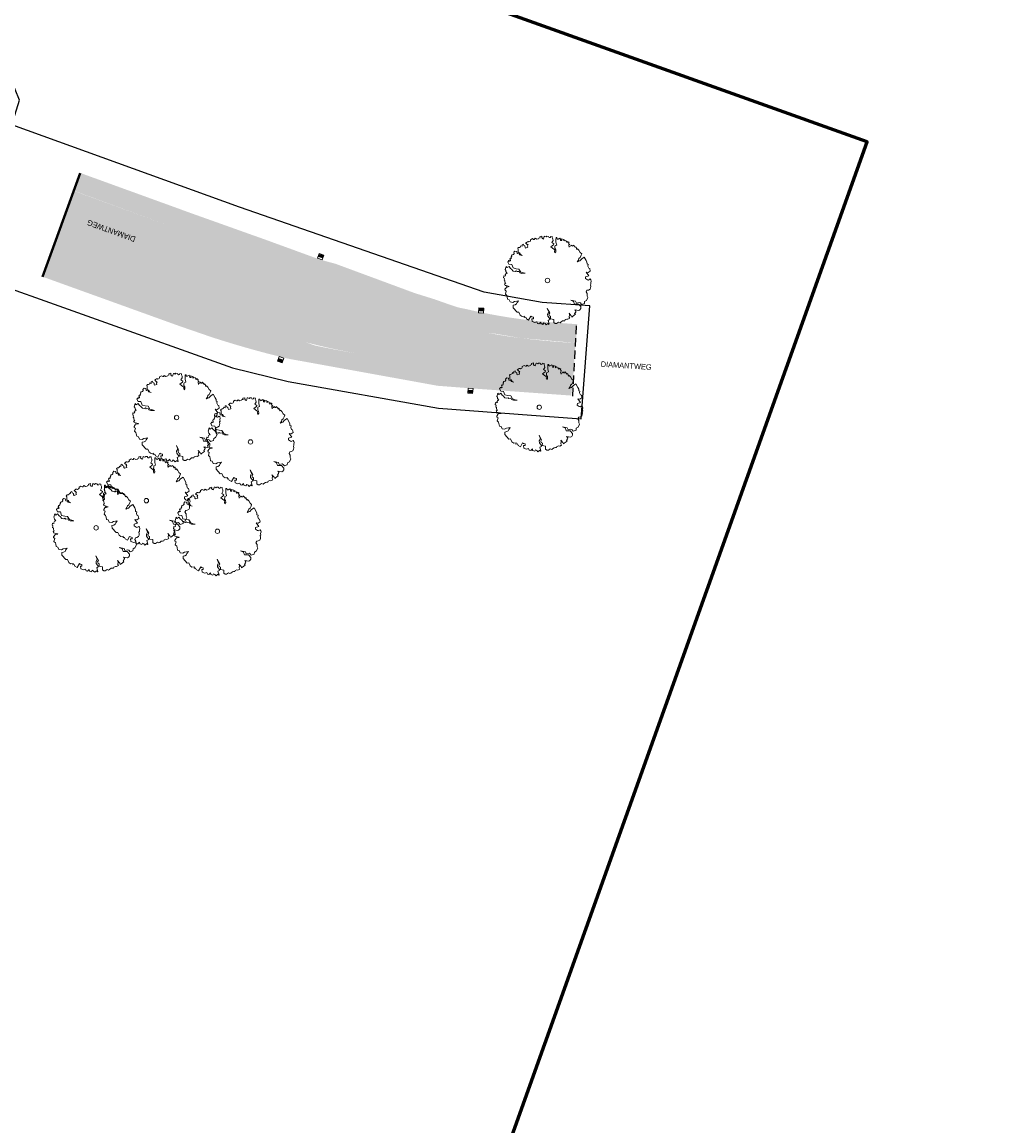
# Model space of a CAD drawing. Header units: metres. Extents: x 136326 to 137932, y 453212 to 454725.
# Tile 50 of 92: x 136625 to 136713, y 453822 to 453922. Entities that reach past the tile are written whole.
import ezdxf

# ---------------------------------------------------------------- set-up
doc = ezdxf.new("R2010")
doc.units = ezdxf.units.M
doc.linetypes.add('HIDDEN__G5', pattern=[1.125, 0.75, -0.375])
for name, color, linetype, lineweight in [('-DR-alg-bladkaders viewports', 7, 'Continuous', 60), ('-DR-bs-boom', 253, 'Continuous', 13), ('-DR-v-vh-arc-asfalt-teervrij', 252, 'Continuous', 9)]:
    doc.layers.add(name, color=color, linetype=linetype, lineweight=lineweight)
for name, color, linetype in [('-DR-alg-projectgrens 1-200', 3, 'PROJECTGRENS_1-200'), ('-DR-alg-txt-straatnaam', 2, 'Continuous'), ('-DR-v-vh-asfalt frezen aansluiting', 1, 'HIDDEN__G5'), ('-DR-v-vh-band achterkant band', 1, 'Continuous')]:
    doc.layers.add(name, color=color, linetype=linetype)
doc.layers.add('B-ME-IE-MEUBILAIR_TROTTOIRKOLK-S', color=1, linetype='Continuous', lineweight=0, true_color=0xff0000)
doc.styles.add('Drong', font='txt', dxfattribs={"height": 1.8})
doc.linetypes.add('PROJECTGRENS_1-200', pattern='A,0.32,-0.13,[133,ltypeshp.shx,S=0.13,R=0,X=-0.13,Y=0],-0.13,1.27', length=1.85)
pattern_1 = [(70.08, (0, 0), (-0.2854935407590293, 0.6100176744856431), [0.4762499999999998, -0.4762499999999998]), (160.08, (0.1622620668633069, 0.4477556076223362), (-0.6100176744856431, -0.2854935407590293), [0.4762499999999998, -0.4762499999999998])]

# ---------------------------------------------------------------- blocks, each defined once
blk = doc.blocks.new('*U87')
blk.add_hatch(color=256).paths.add_polyline_path([(-0.1499333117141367, 0.03033152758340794), (-0.4199326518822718, 0.03092842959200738), (-0.4190704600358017, 0.4209274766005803), (-0.1490711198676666, 0.4203305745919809)])
blk.add_lwpolyline([(-6.42288000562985e-10, -1.134638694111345e-08), (-0.449998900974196, 0.000994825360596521), (-0.4490040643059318, 0.4509937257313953), (0.0009948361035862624, 0.4499988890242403)], close=True)
blk = doc.blocks.new('*U88')
blk.add_hatch(color=256).paths.add_polyline_path([(0.1508735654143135, -0.02524218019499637), (0.420738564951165, -0.01670508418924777), (0.4330699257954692, -0.4065100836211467), (0.1632049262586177, -0.4150471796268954)])
blk.add_lwpolyline([(-6.42288000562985e-10, -1.134638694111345e-08), (0.44977499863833, 0.01422848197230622), (0.4640034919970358, -0.4355465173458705), (0.01422849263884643, -0.4497750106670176)], close=True)
blk = doc.blocks.new('*U89')
blk.add_hatch(color=256).paths.add_polyline_path([(0.1524617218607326, 0.01246687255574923), (0.4120223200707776, 0.08681938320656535), (0.5194203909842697, -0.2881014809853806), (0.2598597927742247, -0.3624539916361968)])
blk.add_lwpolyline([(-6.42288000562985e-10, -1.134638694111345e-08), (0.4326009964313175, 0.123920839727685), (0.5565218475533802, -0.3086801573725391), (0.1239208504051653, -0.4326010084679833)], close=True)
blk = doc.blocks.new('Boom bestaand 1')
blk.add_lwpolyline([(-0.06117739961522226, 0.3922887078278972), (-0.07359350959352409, 0.4116751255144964), (-0.08696696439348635, 0.4224718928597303), (-0.09262495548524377, 0.4414945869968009), (-0.1106275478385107, 0.4615454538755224), (-0.1241971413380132, 0.4751490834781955), (-0.1453325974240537, 0.4640004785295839), (-0.1728176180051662, 0.4610569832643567), (-0.1945372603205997, 0.4533219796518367), (-0.1891622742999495, 0.4455616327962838), (-0.2017040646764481, 0.4431737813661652), (-0.2067805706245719, 0.4443676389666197), (-0.2172318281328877, 0.4470540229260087), (-0.223502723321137, 0.4395920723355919), (-0.2169333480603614, 0.4339209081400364), (-0.2270861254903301, 0.4339209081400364), (-0.2330585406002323, 0.4330255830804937), (-0.2498892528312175, 0.4257264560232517), (-0.242749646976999, 0.416712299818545), (-0.2476345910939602, 0.4092003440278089), (-0.2589076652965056, 0.4043176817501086), (-0.2543983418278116, 0.3953035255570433), (-0.2532710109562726, 0.3814065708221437), (-0.2457557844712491, 0.3746459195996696), (-0.2660470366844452, 0.3787774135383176), (-0.2728107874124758, 0.3821577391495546), (-0.2716834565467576, 0.3934255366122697), (-0.2848353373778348, 0.3874160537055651), (-0.2964840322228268, 0.3881672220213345), (-0.2987384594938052, 0.3953035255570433), (-0.3145206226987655, 0.3821577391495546), (-0.3028719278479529, 0.3735190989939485), (-0.3141447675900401, 0.3720167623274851), (-0.3231631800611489, 0.3686364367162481), (-0.3276722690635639, 0.3731435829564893), (-0.3404482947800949, 0.3607491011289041), (-0.3359389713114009, 0.3464764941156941), (-0.3526397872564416, 0.353711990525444), (-0.3702979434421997, 0.3325317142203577), (-0.3491079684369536, 0.3290017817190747), (-0.3568775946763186, 0.3155875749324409), (-0.37100416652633, 0.3198237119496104), (-0.3837182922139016, 0.3191176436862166), (-0.3801864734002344, 0.2951135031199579), (-0.3780675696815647, 0.2944074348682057), (-0.3886625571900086, 0.2873474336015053), (-0.4013764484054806, 0.2901714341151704), (-0.4056142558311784, 0.2802872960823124), (-0.3837182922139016, 0.2704032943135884), (-0.3589967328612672, 0.2591071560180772), (-0.3250928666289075, 0.2534590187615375), (-0.327212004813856, 0.2336908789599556), (-0.3180296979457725, 0.228042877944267), (-0.3010777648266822, 0.2188648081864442), (-0.2820069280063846, 0.2223948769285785), (-0.2608169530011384, 0.2153347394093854), (-0.2523411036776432, 0.2012146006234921), (-0.2699992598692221, 0.2040386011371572), (-0.2834196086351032, 0.2118046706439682), (-0.2947208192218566, 0.2047446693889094), (-0.3321562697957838, 0.1849765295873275), (-0.3413385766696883, 0.2202768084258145), (-0.350520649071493, 0.2287488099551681), (-0.3724168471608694, 0.2146288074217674), (-0.3879560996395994, 0.2358089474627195), (-0.4042018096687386, 0.2414569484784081), (-0.4225661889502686, 0.2414569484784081), (-0.4315337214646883, 0.2467254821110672), (-0.4415591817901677, 0.229188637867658), (-0.4324549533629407, 0.2223948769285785), (-0.435986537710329, 0.2110987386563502), (-0.4423434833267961, 0.2082747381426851), (-0.4530205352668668, 0.2066837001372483), (-0.4612717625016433, 0.1920817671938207), (-0.457176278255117, 0.18003446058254), (-0.4670650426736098, 0.170150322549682), (-0.472715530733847, 0.1652082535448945), (-0.4472877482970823, 0.1440281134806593), (-0.4564700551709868, 0.1355561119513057), (-0.4705966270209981, 0.1320260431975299), (-0.4840167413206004, 0.1397921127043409), (-0.4882547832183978, 0.1171998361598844), (-0.4847231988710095, 0.1157878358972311), (-0.4748346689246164, 0.1136699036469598), (-0.4769535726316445, 0.1009617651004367), (-0.4713028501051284, 0.09460769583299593), (-0.4748346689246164, 0.0748395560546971), (-0.4931990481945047, 0.06071941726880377), (-0.4854294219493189, 0.04730521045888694), (-0.4875485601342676, 0.04024520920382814), (-0.5016751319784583, 0.03036107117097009), (-0.4974370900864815, 0.00494493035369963), (-0.4896674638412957, 0.002120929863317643), (-0.4832352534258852, -0.006023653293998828), (-0.4832352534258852, -0.0211265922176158), (-0.4885680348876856, -0.02468023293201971), (-0.4921233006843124, -0.03534115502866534), (-0.4876793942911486, -0.04689045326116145), (-0.4867905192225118, -0.05932826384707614), (-0.4796799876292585, -0.05666299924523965), (-0.4645700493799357, -0.04866734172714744), (-0.459237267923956, -0.04156006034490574), (-0.449460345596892, -0.05310935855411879), (-0.4325726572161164, -0.05488624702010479), (-0.4341562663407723, -0.082442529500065), (-0.4438616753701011, -0.08442230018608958), (-0.4591129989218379, -0.0788789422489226), (-0.4694125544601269, -0.08976781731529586), (-0.4852582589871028, -0.08739209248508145), (-0.4834755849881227, -0.1044182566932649), (-0.4690165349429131, -0.1107536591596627), (-0.4787219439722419, -0.1222364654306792), (-0.4698088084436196, -0.1279778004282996), (-0.4666397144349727, -0.1420344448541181), (-0.471197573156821, -0.1534835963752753), (-0.4672833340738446, -0.1649416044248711), (-0.4544219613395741, -0.1649416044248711), (-0.4219893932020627, -0.1780763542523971), (-0.409966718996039, -0.1657799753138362), (-0.389277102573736, -0.1643826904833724), (-0.3736199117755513, -0.1512478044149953), (-0.3909544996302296, -0.175281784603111), (-0.4052137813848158, -0.175281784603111), (-0.4169567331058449, -0.1934470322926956), (-0.4393239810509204, -0.1892550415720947), (-0.4502279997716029, -0.2060228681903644), (-0.4429587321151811, -0.2225112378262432), (-0.4293484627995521, -0.2253992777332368), (-0.4239762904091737, -0.2366267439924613), (-0.4254414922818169, -0.2510271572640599), (-0.418848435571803, -0.2612782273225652), (-0.4122553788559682, -0.2603019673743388), (-0.4066391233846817, -0.2695767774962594), (-0.4012669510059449, -0.2747023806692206), (-0.3966274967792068, -0.2734819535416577), (-0.3924762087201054, -0.2805602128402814), (-0.3993135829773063, -0.2847094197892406), (-0.3905228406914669, -0.2961809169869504), (-0.3763599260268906, -0.2947164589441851), (-0.3702552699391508, -0.2952046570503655), (-0.3690343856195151, -0.3047234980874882), (-0.3739181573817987, -0.307164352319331), (-0.3790460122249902, -0.3110695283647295), (-0.3685879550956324, -0.3301182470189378), (-0.3402060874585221, -0.3273904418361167), (-0.3249566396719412, -0.2991245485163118), (-0.2839884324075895, -0.301203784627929), (-0.2610645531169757, -0.2728350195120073), (-0.2463278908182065, -0.2450116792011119), (-0.2053925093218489, -0.2390105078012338), (-0.1868351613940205, -0.2166427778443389), (-0.1742816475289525, -0.1980938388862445), (-0.189564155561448, -0.2362827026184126), (-0.2026635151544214, -0.2526493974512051), (-0.2201291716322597, -0.2531949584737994), (-0.2283163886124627, -0.2755626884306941), (-0.2392323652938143, -0.2810182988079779), (-0.2370492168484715, -0.2946571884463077), (-0.2506941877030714, -0.313205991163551), (-0.2790760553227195, -0.3219349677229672), (-0.2898422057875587, -0.3303738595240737), (-0.3172829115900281, -0.3367933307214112), (-0.3145534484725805, -0.3612149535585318), (-0.3303818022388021, -0.3661248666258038), (-0.3025457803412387, -0.3906749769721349), (-0.2927212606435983, -0.3884927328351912), (-0.2779845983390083, -0.3917659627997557), (-0.2528775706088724, -0.3874016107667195), (-0.2548309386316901, -0.4015582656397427), (-0.2470641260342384, -0.4137096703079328), (-0.2372707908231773, -0.4130346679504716), (-0.235920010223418, -0.4234984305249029), (-0.2440246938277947, -0.4329495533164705), (-0.2234253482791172, -0.4440884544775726), (-0.2183598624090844, -0.4397003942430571), (-0.2102551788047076, -0.4400378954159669), (-0.1991112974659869, -0.448814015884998), (-0.1899934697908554, -0.4440884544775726), (-0.1778364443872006, -0.4484763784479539), (-0.1639910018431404, -0.4505016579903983), (-0.1606139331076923, -0.4451010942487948), (-0.1548731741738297, -0.4572524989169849), (-0.1555486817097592, -0.4613030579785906), (-0.1400145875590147, -0.4626531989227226), (-0.1312346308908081, -0.4505016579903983), (-0.1096221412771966, -0.4258612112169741), (-0.1072582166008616, -0.4238359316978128), (-0.1116481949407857, -0.448814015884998), (-0.1194152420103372, -0.4525269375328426), (-0.1102974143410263, -0.4619780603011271), (-0.09917651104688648, -0.4806846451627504), (-0.0889794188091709, -0.4840821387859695), (-0.07470325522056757, -0.4752485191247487), (-0.04819058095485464, -0.4976722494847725), (-0.02779592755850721, -0.489518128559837), (-0.01080061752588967, -0.4915566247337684), (0.01571205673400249, -0.4976722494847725), (0.02862852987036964, -0.4827231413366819), (0.05582116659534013, -0.4820436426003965), (0.071993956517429, -0.4570290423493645), (0.06901628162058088, -0.4348673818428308), (0.07565379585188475, -0.4119102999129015), (0.07964846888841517, -0.3923569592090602), (0.09273351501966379, -0.4155685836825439), (0.1039107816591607, -0.4277820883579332), (0.107454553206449, -0.4465849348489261), (0.1024933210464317, -0.4680038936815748), (0.1298861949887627, -0.4784885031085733), (0.1932751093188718, -0.4575098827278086), (0.2000920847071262, -0.4399570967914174), (0.2363148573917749, -0.4392229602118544), (0.2586511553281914, -0.4253239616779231), (0.2652219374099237, -0.3991058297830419), (0.2784183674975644, -0.4080994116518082), (0.2832172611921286, -0.3913114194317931), (0.3018123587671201, -0.3913114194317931), (0.326405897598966, -0.3733243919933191), (0.2952141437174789, -0.333752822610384), (0.3048114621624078, -0.3265580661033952), (0.3174374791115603, -0.3112487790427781), (0.3330041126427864, -0.3181641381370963), (0.326405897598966, -0.3349519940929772), (0.3551905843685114, -0.3435858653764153), (0.3780989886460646, -0.3188560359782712), (0.379279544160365, -0.2960093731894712), (0.401676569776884, -0.2960093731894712), (0.4096398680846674, -0.282577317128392), (0.4001834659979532, -0.2572057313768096), (0.4185987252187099, -0.2621805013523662), (0.4260642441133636, -0.2522309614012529), (0.4345253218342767, -0.2442711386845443), (0.4230780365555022, -0.2298441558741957), (0.436516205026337, -0.2193970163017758), (0.4544336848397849, -0.2139247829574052), (0.4479634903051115, -0.1885531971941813), (0.4609038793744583, -0.1840758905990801), (0.4584154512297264, -0.1786035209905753), (0.4161100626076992, -0.1731311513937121), (0.4136216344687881, -0.1477595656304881), (0.370818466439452, -0.158206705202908), (0.3489192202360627, -0.1512419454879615), (0.331499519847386, -0.1288552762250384), (0.2901896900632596, -0.1278603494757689), (0.3473717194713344, -0.1208556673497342), (0.359271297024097, -0.1377579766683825), (0.3736761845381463, -0.1383840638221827), (0.385575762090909, -0.1283677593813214), (0.411880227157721, -0.1402620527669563), (0.4319217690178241, -0.108961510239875), (0.4632366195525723, -0.1221077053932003), (0.4795203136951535, -0.1133435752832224), (0.4857834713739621, -0.09769330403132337), (0.4807698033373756, -0.07176879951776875), (0.4942572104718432, -0.05941110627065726), (0.493133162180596, -0.04817669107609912), (0.486239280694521, -0.02690144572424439), (0.4917654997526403, -0.01309223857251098), (0.4961864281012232, -0.001492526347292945), (0.4851339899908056, 0.007345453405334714), (0.4884496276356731, 0.0283353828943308), (0.4939758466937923, 0.03827811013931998), (0.4917654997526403, 0.06147753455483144), (0.47629189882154, 0.06092516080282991), (0.4530819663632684, 0.07583911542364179), (0.4365033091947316, 0.07583911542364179), (0.4718709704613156, 0.0863340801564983), (0.4890022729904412, 0.0863340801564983), (0.486239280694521, 0.09793392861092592), (0.4760560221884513, 0.1367859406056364), (0.4651348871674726, 0.1328873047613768), (0.4549940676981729, 0.1500411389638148), (0.4464131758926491, 0.157058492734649), (0.4261315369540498, 0.1516005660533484), (0.4510936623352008, 0.1913660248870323), (0.4495335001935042, 0.2054008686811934), (0.4401727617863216, 0.2194358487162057), (0.4214510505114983, 0.2287924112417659), (0.3832275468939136, 0.2155372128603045), (0.3754267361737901, 0.1921458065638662), (0.3660659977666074, 0.174212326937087), (0.3340829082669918, 0.1773311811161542), (0.3067805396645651, 0.1531599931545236), (0.3395434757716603, 0.1968240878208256), (0.3637257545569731, 0.1976037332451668), (0.3691863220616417, 0.2303518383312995), (0.3801072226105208, 0.2397084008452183), (0.399609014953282, 0.2443866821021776), (0.4034444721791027, 0.2789633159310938), (0.3841832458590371, 0.2902883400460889), (0.3824474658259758, 0.3130016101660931), (0.3562703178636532, 0.3433174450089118), (0.3405645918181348, 0.3413551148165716), (0.3140610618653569, 0.3521479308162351), (0.2924656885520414, 0.3482232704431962), (0.2787229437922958, 0.3649030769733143), (0.2826493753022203, 0.3806015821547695), (0.2816678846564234, 0.4012060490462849), (0.2696121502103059, 0.4131463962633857), (0.2559704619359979, 0.4211935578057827), (0.2376325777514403, 0.4247699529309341), (0.2327126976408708, 0.4339348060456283), (0.2168346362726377, 0.4384054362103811), (0.2036403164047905, 0.4500289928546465), (0.1886569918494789, 0.4518171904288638), (0.1756539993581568, 0.4483018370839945), (0.1805619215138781, 0.4247540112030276), (0.1727090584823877, 0.4169046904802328), (0.1491504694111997, 0.4041495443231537), (0.1324630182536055, 0.4119988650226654), (0.1367428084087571, 0.4496134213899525), (0.08730905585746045, 0.4384901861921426), (0.09908835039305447, 0.4571323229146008), (0.09418019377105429, 0.4846048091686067), (0.06375046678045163, 0.4914729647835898), (0.05589760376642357, 0.4826424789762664), (0.03135728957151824, 0.4826424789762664), (0.01663305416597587, 0.4924541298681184), (0.005835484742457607, 0.4836236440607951), (-0.01138269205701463, 0.4909806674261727), (-0.0324473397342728, 0.4904917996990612), (-0.07724476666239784, 0.4849998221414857), (-0.07173439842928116, 0.451695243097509), (-0.05985273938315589, 0.4236270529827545), (-0.06117739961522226, 0.3922887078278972)])
blk.add_circle((0, 0), 0.02512965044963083)
blk = doc.blocks.new('*U150')
blk.add_hatch(color=256).paths.add_polyline_path([(-0.1525407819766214, -0.011459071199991), (-0.4125870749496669, -0.08409463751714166), (-0.5175051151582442, 0.2915277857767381), (-0.2574588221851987, 0.3641633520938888)])
blk.add_lwpolyline([(-6.42288000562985e-10, -1.134638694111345e-08), (-0.4334104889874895, -0.1210592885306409), (-0.5544697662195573, 0.3123511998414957), (-0.1210592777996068, 0.4334104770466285)], close=True)

msp = doc.modelspace()

# ---------------------------------------------------------------- hatches: boundary and pattern name
at = {"layer": '-DR-v-vh-arc-asfalt-teervrij'}
h = msp.add_hatch(dxfattribs=at)
h.set_pattern_fill('ZIGZAG', color=256, scale=0.15, angle=70.08)
h.set_pattern_definition(pattern_1)
edge = h.paths.add_edge_path()
edge.add_arc((136677.0921682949, 453944.6079603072), 49.9999999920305, 258.0492071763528, 265.8622310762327)
edge.add_line((136673.4844216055, 453894.7382885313), (136675.5941748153, 453894.5856615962))
edge.add_line((136675.5941748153, 453894.5856615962), (136675.4658715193, 453892.8929364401))
edge.add_line((136675.4658715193, 453892.8929364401), (136670.4848024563, 453893.3319160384))
edge.add_line((136670.4848024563, 453893.3319160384), (136668.2532382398, 453893.7154481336))
edge.add_arc((136670.930822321, 453918.571646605), 25.00000117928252, 250.45994765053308, 263.8516363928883, ccw=False)
edge.add_line((136662.5691787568, 453895.0114476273), (136650.710793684, 453899.2200534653))
edge.add_line((136650.710793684, 453899.2200534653), (136638.8611222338, 453903.4255667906))
edge.add_line((136638.8611222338, 453903.4255667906), (136630.1324311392, 453906.6352082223))
edge.add_line((136630.1324311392, 453906.6352082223), (136630.714160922, 453908.242012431))
edge.add_line((136630.714160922, 453908.242012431), (136639.4569999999, 453905.0709999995))
edge.add_line((136639.4569999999, 453905.0709999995), (136640.2851152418, 453904.7658620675))
edge.add_line((136640.2851152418, 453904.7658620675), (136647.4311152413, 453902.2178620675))
edge.add_line((136647.4311152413, 453902.2178620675), (136652.069115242, 453900.5258620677))
edge.add_line((136652.069115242, 453900.5258620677), (136652.4731152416, 453900.3898620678))
edge.add_line((136652.4731152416, 453900.3898620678), (136653.7571152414, 453900.0428620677))
edge.add_line((136653.7571152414, 453900.0428620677), (136660.9001152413, 453897.3988620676))
edge.add_line((136660.9001152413, 453897.3988620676), (136662.6781152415, 453896.8448620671))
edge.add_line((136662.6781152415, 453896.8448620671), (136664.1671152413, 453896.3188620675))
edge.add_line((136664.1671152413, 453896.3188620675), (136664.874115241, 453896.0938620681))
edge.add_line((136664.874115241, 453896.0938620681), (136665.634532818, 453895.9384452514))
edge.add_arc((136676.4509082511, 453941.7371737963), 47.05866034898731, 256.7118313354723, 258.0892679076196)
h = msp.add_hatch(dxfattribs=at)
h.set_pattern_fill('ZIGZAG', color=256, scale=0.15, angle=70.08)
h.set_pattern_definition(pattern_1)
edge = h.paths.add_edge_path()
edge.add_arc((136677.0921682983, 453944.6079603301), 51.70000001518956, 259.249156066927, 262.2445577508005)
edge.add_arc((136679.2341475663, 453963.4408821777), 70.65095080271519, 262.584374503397, 266.9233407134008)
edge.add_line((136675.4421674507, 453892.8917664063), (136675.2338987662, 453889.8324841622))
edge.add_line((136675.2338987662, 453889.8324841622), (136669.8098895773, 453890.203067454))
edge.add_arc((136678.3924393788, 453988.1276806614), 98.30000016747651, 263.257510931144, 264.99114147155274, ccw=False)
edge.add_line((136666.8513101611, 453890.5075374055), (136660.3646224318, 453891.2744252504))
edge.add_arc((136666.6706934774, 453952.7964516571), 61.84437133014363, 255.3195094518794, 264.1475626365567, ccw=False)
edge.add_arc((136659.9088779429, 453942.170521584), 49.9999999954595, 250.8130617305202, 259.7335360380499, ccw=False)
edge.add_line((136643.4763105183, 453894.9479557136), (136636.6515754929, 453897.3228355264))
edge.add_line((136636.6515754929, 453897.3228355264), (136636.651134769, 453897.3229951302))
edge.add_line((136636.651134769, 453897.3229951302), (136627.8855892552, 453900.4291739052))
edge.add_line((136627.8855892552, 453900.4291739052), (136630.1266686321, 453906.6192915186))
edge.add_line((136630.1266686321, 453906.6192915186), (136638.8611020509, 453903.4255110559))
edge.add_line((136638.8611020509, 453903.4255110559), (136638.8611222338, 453903.4255667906))
edge.add_line((136638.8611222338, 453903.4255667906), (136650.710793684, 453899.2200534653))
edge.add_line((136650.710793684, 453899.2200534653), (136662.5691787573, 453895.011447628))
edge.add_arc((136670.930822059, 453918.5716454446), 24.99999999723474, 250.4599473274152, 261.9922075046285)
h = msp.add_hatch(dxfattribs=at)
h.set_pattern_fill('ZIGZAG', color=256, scale=0.15, angle=70.08)
h.set_pattern_definition(pattern_1)
edge = h.paths.add_edge_path()
edge.add_arc((136670.3773217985, 453979.0056236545), 89.9999999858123, 251.9857501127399, 255.666211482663)
edge.add_line((136648.0959841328, 453891.8073324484), (136649.3221152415, 453891.504862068))
edge.add_line((136649.3221152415, 453891.504862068), (136649.4611152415, 453891.4708620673))
edge.add_line((136649.4611152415, 453891.4708620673), (136662.9931152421, 453889.0198620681))
edge.add_line((136662.9931152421, 453889.0198620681), (136663.2941152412, 453888.9968620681))
edge.add_line((136663.2941152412, 453888.9968620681), (136663.309115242, 453888.9958620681))
edge.add_line((136663.309115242, 453888.9958620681), (136665.8681152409, 453888.7988620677))
edge.add_line((136665.8681152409, 453888.7988620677), (136675.0509049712, 453888.1372041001))
edge.add_line((136675.0509049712, 453888.1372041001), (136675.2338987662, 453889.8324841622))
edge.add_line((136675.2338987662, 453889.8324841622), (136669.4230007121, 453890.2389755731))
edge.add_line((136669.4230007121, 453890.2389755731), (136663.0750630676, 453890.9539837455))
edge.add_line((136663.0750630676, 453890.9539837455), (136657.4033353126, 453891.6639630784))
edge.add_arc((136670.3773218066, 453979.0056236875), 88.30000001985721, 257.8935345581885, 261.55089849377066, ccw=False)
edge.add_line((136651.8582601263, 453892.6694530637), (136650.9975628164, 453892.9710453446))
edge.add_arc((136659.9088779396, 453942.1705215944), 50.00000000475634, 250.8130617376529, 259.7335360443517, ccw=False)
edge.add_line((136643.4763105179, 453894.9479557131), (136636.6515754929, 453897.3228355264))
edge.add_line((136636.6515754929, 453897.3228355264), (136636.6511345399, 453897.3229944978))
edge.add_line((136636.6511345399, 453897.3229944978), (136627.8981948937, 453900.4639921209))
edge.add_line((136627.8981948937, 453900.4639921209), (136627.31744559, 453898.8598961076))
edge.add_line((136627.31744559, 453898.8598961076), (136639.6775333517, 453894.4032792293))
edge.add_line((136639.6775333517, 453894.4032792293), (136642.5445050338, 453893.4174567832))

# ---------------------------------------------------------------- linework, layer by layer
at = {"layer": '-DR-alg-bladkaders viewports'}
msp.add_lwpolyline([(136549.0630131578, 453965.6610350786), (136483.6251258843, 453782.5414169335), (136636.3656212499, 453727.9595244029), (136701.8035085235, 453911.079142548)], close=True, dxfattribs=at)
at = {"layer": '-DR-alg-projectgrens 1-200', "flags": 128}
msp.add_lwpolyline([(136672.4305673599, 453896.5608291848), (136667.1939901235, 453897.4893599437), (136645.0761892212, 453905.1714562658), (136624.4774837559, 453912.5925413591), (136625.183977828, 453914.8310296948), (136624.3902644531, 453916.7566582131), (136621.1626972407, 453919.3095042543), (136624.0699004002, 453927.398621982), (136623.2809361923, 453929.1355906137), (136623.2097707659, 453929.1919285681), (136624.0852887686, 453931.6430470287), (136629.3043921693, 453946.5099176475), (136630.5405496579, 453950.1466132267), (136638.4920510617, 453971.9600422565), (136644.0725224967, 453987.2629528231), (136644.8237169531, 453989.7048356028), (136651.2037302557, 454007.4234372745), (136658.5055284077, 454027.6418757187), (136665.4704804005, 454047.0063027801), (136669.4959243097, 454058.3571144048), (136675.353535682, 454074.4194390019), (136676.2577085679, 454077.0937356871), (136678.7468314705, 454083.7559183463), (136682.5256458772, 454094.1706507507), (136686.10090541, 454103.6393789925), (136687.0385480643, 454106.4749781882), (136697.7950263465, 454137.2417014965), (136697.717398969, 454137.2532407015), (136705.5554541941, 454159.7801565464), (136713.0779621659, 454181.7285563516), (136719.6053885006, 454200.7188849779), (136727.4976405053, 454223.7516176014), (136730.5812698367, 454232.7175398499), (136734.459636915, 454243.958702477), (136738.0329631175, 454254.3057511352), (136742.1831830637, 454266.2662668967), (136750.5682339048, 454290.8423468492), (136760.392604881, 454319.4555148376), (136770.6655345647, 454349.3284017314), (136772.7130334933, 454355.2375255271), (136774.612293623, 454360.472703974), (136776.997639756, 454366.9996510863), (136784.3060310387, 454387.2082632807), (136790.3390255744, 454404.0832479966), (136797.3108895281, 454423.3603418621), (136807.0580164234, 454450.0933327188), (136800.6459823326, 454453.198166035), (136785.0776116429, 454462.6936222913), (136769.7453592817, 454470.2352798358), (136763.4628964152, 454464.3928177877), (136767.2219767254, 454456.488320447), (136768.446774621, 454452.9019010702), (136769.6121362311, 454448.5390902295), (136767.1901857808, 454443.6044278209), (136763.9804044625, 454431.78523306), (136763.4980324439, 454430.8065072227), (136764.7847718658, 454430.2215349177), (136759.6495878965, 454419.8651471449), (136760.2067292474, 454419.6135889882), (136758.3051672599, 454415.7551963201), (136757.4333557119, 454413.9278402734), (136755.5135803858, 454410.0369911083), (136754.9933739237, 454410.2920303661), (136749.8722845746, 454399.961884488), (136748.6156828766, 454400.5846870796), (136748.5476600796, 454400.4476262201), (136744.2871101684, 454402.5470422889), (136738.7603675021, 454389.7184848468), (136744.8285157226, 454387.0620129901), (136753.5165828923, 454383.2585824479), (136750.4454420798, 454376.2315008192), (136747.3001386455, 454368.9990925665), (136747.7019947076, 454368.8213485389), (136745.4212838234, 454363.6575167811), (136743.7712198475, 454359.8818756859), (136741.4736476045, 454354.7148318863), (136741.1067372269, 454354.8779031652), (136737.9448004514, 454347.8529095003), (136734.8598097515, 454340.7764631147), (136727.1932653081, 454344.1813445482), (136720.3972555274, 454330.2850260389), (136716.7051284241, 454321.7301903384), (136725.346156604, 454317.8856269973), (136722.1987328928, 454310.8074680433), (136718.1447215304, 454301.4878099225), (136714.1306750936, 454292.7129706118), (136709.7479071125, 454294.6405861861), (136707.0898129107, 454288.6071570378), (136709.5730063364, 454287.5058452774), (136709.5303924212, 454287.4102007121), (136709.6165589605, 454287.3713784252), (136709.4237179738, 454286.9446664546), (136712.1181323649, 454285.7683394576), (136724.4053834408, 454280.40601671), (136724.3945406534, 454280.3722835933), (136724.5601275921, 454280.3013177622), (136719.3266368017, 454264.6213396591), (136718.5536664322, 454264.2788026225), (136712.1490699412, 454267.0433062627), (136705.336609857, 454251.4945309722), (136713.1547930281, 454248.121823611), (136713.6296653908, 454247.1066979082), (136703.3628736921, 454216.0173112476), (136702.5296078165, 454215.6645962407), (136698.4060778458, 454217.5257313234), (136692.7624497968, 454204.7054538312), (136698.1691824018, 454202.2869482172), (136696.0848427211, 454197.5466439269), (136697.1157620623, 454197.0663415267), (136693.3404436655, 454185.7705750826), (136691.210382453, 454179.7988425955), (136691.1538561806, 454179.8178830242), (136689.2565954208, 454174.4702634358), (136688.6774819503, 454172.9217348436), (136686.6454361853, 454167.8593180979), (136686.7931511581, 454167.8056035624), (136683.4987278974, 454158.7287245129), (136679.6202492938, 454148.1614205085), (136677.5444797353, 454142.3922816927), (136675.6007311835, 454137.0209764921), (136671.7597944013, 454126.4011512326), (136667.0848490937, 454113.482877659), (136666.3102427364, 454113.053488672), (136658.9784024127, 454114.5579541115), (136655.8578957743, 454098.8898027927), (136661.0921995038, 454097.8246970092), (136661.2694465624, 454097.5188971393), (136621.349557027, 453987.8626198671), (136615.2117427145, 453990.5812941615), (136612.0939438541, 453983.6707944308), (136608.7998708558, 453985.1387927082), (136606.115126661, 453979.2696252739), (136610.3679676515, 453977.3856095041), (136616.0993917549, 453974.9109095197), (136616.4180735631, 453974.2166734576), (136608.3939134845, 453952.1359851), (136599.9096817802, 453929.478839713), (136596.3332416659, 453930.8470697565), (136596.7025780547, 453931.8007739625), (136592.690606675, 453933.3568103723), (136592.5823684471, 453933.1112699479), (136587.1666087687, 453935.2079171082), (136587.1133719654, 453935.1014435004), (136586.9083803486, 453935.1996247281), (136584.7297915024, 453936.2519309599), (136573.4195847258, 453911.8970551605), (136576.9058538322, 453910.2265512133), (136577.7550063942, 453910.8166572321), (136581.7099004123, 453908.9229534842), (136581.7799016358, 453907.8909354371), (136588.3553676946, 453904.7426533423), (136581.3567526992, 453890.2881160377), (136584.4079268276, 453889.2178739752), (136581.9197178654, 453882.301448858), (136582.601412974, 453881.5813248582), (136581.1418997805, 453877.4782788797), (136580.1304940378, 453877.2808890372), (136578.3012561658, 453872.1036821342), (136578.9859669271, 453871.382111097), (136577.5259187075, 453867.3093859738), (136576.5394092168, 453867.189688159), (136574.6538962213, 453861.98977681), (136575.3566261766, 453861.2190729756), (136573.8594803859, 453857.0977611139), (136572.8232828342, 453856.8578539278), (136568.249353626, 453844.0563549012), (136569.0513033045, 453843.7225085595), (136568.2464862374, 453841.9862897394), (136569.9158138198, 453841.290025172), (136566.691677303, 453833.861641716), (136560.7574092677, 453836.4857936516), (136555.1930274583, 453823.5555627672), (136563.2068687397, 453820.3295449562), (136562.2441309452, 453817.9379810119), (136562.0591054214, 453818.0124640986), (136558.0189829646, 453808.0140820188), (136558.2177359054, 453807.9345808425), (136557.146456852, 453805.2522943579), (136555.4765638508, 453804.5556952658), (136553.6709496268, 453802.5003809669), (136552.6116124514, 453799.6979788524), (136545.819509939, 453781.4219849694), (136541.6467416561, 453783.3564375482), (136534.7495119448, 453768.6800804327), (136539.5245390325, 453766.4507703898), (136534.8143601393, 453753.8676775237), (136534.7894609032, 453753.8794224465), (136534.3789931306, 453752.8726532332), (136534.1824946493, 453752.9602354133), (136532.9256728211, 453749.6674104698), (136533.0985091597, 453749.602870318), (136532.77218899, 453748.7054898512), (136532.5839993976, 453748.7919034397), (136530.4572875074, 453743.0847201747), (136530.6272958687, 453743.0222472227), (136516.4928875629, 453704.5919896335), (136514.575213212, 453699.2202106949), (136492.1808605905, 453636.4012384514), (136492.7364887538, 453636.2041439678), (136489.1572213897, 453626.3411628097), (136485.0791461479, 453628.2492913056), (136478.1599331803, 453613.7876420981), (136483.141269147, 453611.4793990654), (136461.8669452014, 453552.9396374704), (136457.3540634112, 453554.5816234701), (136454.0603581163, 453545.4167166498), (136458.6475220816, 453543.7758212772), (136443.5980798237, 453501.592848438), (136437.0088218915, 453503.9501044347), (136431.4416290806, 453488.402585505), (136437.0201776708, 453486.3930706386), (136418.281595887, 453434.8107571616), (136419.1845002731, 453434.430513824), (136413.8998361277, 453419.7374926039), (136407.3638935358, 453401.4661517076), (136407.0557727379, 453400.0561749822), (136406.4665228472, 453398.4505571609), (136401.8966078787, 453385.5921225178), (136396.1971311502, 453388.2824978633), (136390.0965693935, 453375.6603594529), (136397.1570315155, 453372.3532588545), (136391.911147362, 453357.7907900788), (136390.9651849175, 453355.4642337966), (136388.6235607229, 453350.3706501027), (136384.3016725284, 453352.2735136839), (136382.1263952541, 453347.5437823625), (136391.3584262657, 453344.2432470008), (136383.1677707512, 453321.6603605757), (136379.2750828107, 453323.1162923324), (136369.9407690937, 453296.9940942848), (136366.7599279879, 453298.1685922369), (136365.3321000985, 453294.3016688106), (136367.9752574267, 453293.3486666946), (136367.3970529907, 453291.7501014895), (136367.8712875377, 453291.2269459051), (136363.5182685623, 453279.254771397), (136362.0909635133, 453275.2765894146), (136356.4323903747, 453259.569842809), (136355.262189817, 453256.3102995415), (136348.5082223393, 453237.9665336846), (136370.6493266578, 453230.0690762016), (136374.3282028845, 453240.6944996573), (136372.7667498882, 453241.8029445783), (136382.1628450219, 453267.9422245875), (136384.5513140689, 453274.6494235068), (136388.9803415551, 453286.6560762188), (136392.8931969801, 453297.4489523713), (136398.3597584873, 453312.6595147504), (136406.2119636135, 453334.4310834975), (136411.9238963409, 453350.354626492), (136415.8274185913, 453361.3413210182), (136419.4738927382, 453371.3978707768), (136422.5155630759, 453379.9171508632), (136425.0142394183, 453387.0502269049), (136430.1278896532, 453401.328665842), (136433.0083524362, 453409.3639565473), (136437.5004329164, 453421.9731824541), (136444.4243294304, 453441.3025602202), (136447.8979184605, 453451.0434338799), (136454.6682700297, 453469.8543763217), (136458.2536723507, 453479.6664804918), (136467.6469558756, 453501.9207482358), (136478.4219470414, 453531.4654507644), (136485.603188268, 453551.2589262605), (136497.2694431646, 453583.741326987), (136504.5648060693, 453604.0001245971), (136511.5808207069, 453623.4955055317), (136513.5804099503, 453629.0529882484), (136518.6733328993, 453642.8883030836), (136519.0149258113, 453643.4042401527), (136522.6804117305, 453653.6195636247), (136522.6635908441, 453653.9569708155), (136523.620007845, 453656.5936863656), (136528.7299313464, 453670.9263864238), (136534.7565171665, 453688.0032128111), (136543.6203036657, 453712.7675529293), (136551.3516967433, 453734.3803307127), (136563.424559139, 453767.6797093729), (136566.6093728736, 453776.6542540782), (136569.182089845, 453777.966221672), (136577.4871501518, 453774.8672349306), (136583.8733999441, 453792.7031141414), (136575.9242361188, 453795.6221844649), (136575.2048938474, 453797.1547002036), (136576.9970202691, 453801.8114875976), (136581.9561870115, 453815.4244153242), (136586.2693690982, 453827.2739153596), (136591.1492262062, 453840.6715229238), (136596.4113817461, 453855.1404506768), (136603.7576335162, 453874.9465804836), (136606.2042554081, 453881.9388386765), (136608.1801962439, 453887.6124979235), (136608.4708316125, 453887.6159140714), (136610.0707009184, 453888.6729705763), (136612.8771625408, 453896.3339426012), (136616.9170365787, 453896.1940089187), (136618.8456614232, 453897.1870353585), (136619.7564933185, 453899.4317395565), (136644.4450296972, 453890.6480127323), (136649.4658084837, 453889.4097801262), (136663.0412655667, 453887.010554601), (136671.4498950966, 453886.3639467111), (136675.9480204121, 453886.0230028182), (136676.7220992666, 453896.2355444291)], close=True, dxfattribs=at)
at = {"layer": '-DR-v-vh-asfalt frezen aansluiting', "flags": 128}
msp.add_lwpolyline([(136675.1861152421, 453888.0828620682), (136675.5279024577, 453894.5019514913)], dxfattribs=at)
at = {"layer": '-DR-v-vh-band achterkant band'}
for points in [[(136627.2260299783, 453898.8901602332), (136630.6211011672, 453908.2692341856)], [(136627.3200591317, 453898.8561232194), (136630.7151303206, 453908.2351971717)]]:
    msp.add_lwpolyline(points, dxfattribs=at)

# ---------------------------------------------------------------- block references
at = {"layer": '-DR-bs-boom', "xscale": 8, "yscale": 8, "rotation": 293.3958673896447}
for p in [(136672.9079945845, 453898.5401392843), (136672.1601225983, 453887.0831360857), (136639.3794510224, 453886.1508319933), (136646.0582626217, 453883.9491495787), (136636.6495736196, 453878.6417261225), (136632.1039535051, 453876.1806753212), (136643.0709220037, 453875.8752887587)]:
    msp.add_blockref('Boom bestaand 1', p, dxfattribs=at)
at = {"layer": 'B-ME-IE-MEUBILAIR_TROTTOIRKOLK-S', "rotation": 70}
for name, p in [('*U88', (136652.1122193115, 453900.541816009)), ('*U89', (136666.663068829, 453895.6210627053)), ('*U87', (136649.0736603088, 453891.5142504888)), ('*U150', (136666.1745554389, 453888.775315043))]:
    msp.add_blockref(name, p, dxfattribs=at)

# ---------------------------------------------------------------- texts
at = {"layer": '-DR-alg-txt-straatnaam', "style": 'Drong'}
for rotation, p in [(160.0643803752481, (136635.7231501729, 453902.473721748)), (356.4083756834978, (136677.7071332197, 453890.7418961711))]:
    msp.add_text('DIAMANTWEG', height=0.5, rotation=rotation, dxfattribs=at).set_placement(p)

doc.saveas('drawing.dxf')
